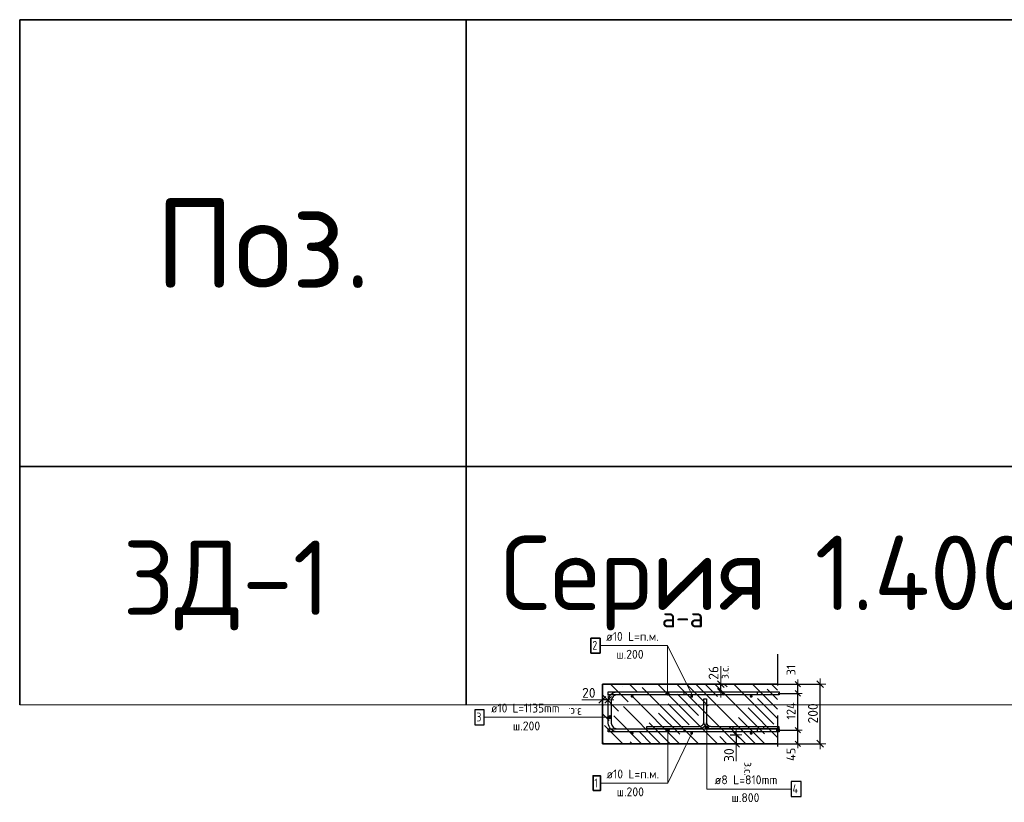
# Model space of a CAD drawing. Header units: metres. Extents: x -38 to 97, y -15 to 21.
# Tile 122 of 139: x 70.21 to 73.52, y 8.14 to 10.76. Entities that reach past the tile are written whole.
import ezdxf

# ---------------------------------------------------------------- set-up
doc = ezdxf.new("R2010")
doc.units = ezdxf.units.M
doc.header["$PDMODE"] = 65
doc.linetypes.add('______4', pattern=[0.135, 0.105, -0.03])
for name, color, linetype, lineweight in [('XR$6$Арм. стержнями верхней зоны', 180, 'Continuous', 35), ('XR$6$Арм. стержнями нижней зоны', 180, 'Continuous', 35), ('XR$6$Арм.стержн. Арматура края', 96, 'Continuous', 35), ('XR$6$Размерная линия (1)', 7, 'Continuous', 13), ('XR$6$Размерная линия_ общее', 7, 'Continuous', 13)]:
    doc.layers.add(name, color=color, linetype=linetype, lineweight=lineweight)
doc.layers.add('XR$6$Арм.стержн. Фиксатор', color=7, linetype='Continuous', lineweight=35, true_color=0x501e0f)
doc.styles.add('ISOCPEUR', font='txt')
doc.dimstyles.new('DIMSTYLE_11', dxfattribs={"dimtxt": 0.033, "dimasz": 0.0375, "dimexe": 0, "dimexo": 0, "dimgap": 0.0165, "dimtad": 2, "dimdec": 0, "dimlfac": 1000, "dimrnd": 1, "dimzin": 12, "dimdsep": 46, "dimtxsty": 'ISOCPEUR', "dimblk1": 'ALL_ML_STRICH', "dimblk2": 'ALL_ML_STRICH', "dimsah": 1, "dimcen": 0, "dimclrd": 7, "dimclre": 256, "dimclrt": 7, "dimadec": 0, "dimazin": 0, "dimtfac": 1, "dimtdec": 0, "dimtix": 1, "dimtmove": 2, "dimatfit": 3, "dimfxl": 0, "dimtzin": 0, "dimlwd": 0, "dimlwe": -3, "dimarcsym": 0})
doc.dimstyles.new('DIMSTYLE_17', dxfattribs={"dimtxt": 0.033, "dimasz": 0.0375, "dimexe": 0, "dimexo": 0, "dimgap": 0.0165, "dimtad": 2, "dimdec": 0, "dimlfac": 1000, "dimrnd": 1, "dimzin": 12, "dimdsep": 46, "dimtxsty": 'ISOCPEUR', "dimblk1": 'ALL_ML_STRICH', "dimblk2": 'ALL_ML_STRICH', "dimsah": 1, "dimcen": 0, "dimclrd": 7, "dimclre": 256, "dimclrt": 7, "dimadec": 0, "dimazin": 0, "dimtfac": 1, "dimtdec": 0, "dimtix": 1, "dimtmove": 2, "dimatfit": 3, "dimfxl": 0, "dimtvp": 1.2, "dimtzin": 0, "dimlwd": 0, "dimlwe": -3, "dimarcsym": 0})
doc.dimstyles.new('DIMSTYLE_21', dxfattribs={"dimtxt": 0.03, "dimasz": 0.03, "dimexe": 0, "dimexo": 0, "dimgap": 0.015, "dimtad": 2, "dimdec": 0, "dimlfac": 1000, "dimrnd": 1, "dimzin": 12, "dimdsep": 46, "dimtxsty": 'ISOCPEUR', "dimblk1": 'ALL_ML_STRICH', "dimblk2": 'ALL_ML_STRICH', "dimsah": 1, "dimcen": 0, "dimclrd": 7, "dimclre": 256, "dimclrt": 7, "dimadec": 0, "dimazin": 0, "dimtfac": 1, "dimtdec": 0, "dimtix": 1, "dimtmove": 2, "dimatfit": 3, "dimfxl": 0, "dimtvp": 1.2, "dimtzin": 0, "dimlwd": 0, "dimlwe": -3, "dimarcsym": 0})
doc.dimstyles.new('DIMSTYLE_22', dxfattribs={"dimtxt": 0.03, "dimasz": 0.03, "dimexe": 0, "dimexo": 0, "dimgap": 0.015, "dimtad": 2, "dimdec": 0, "dimlfac": 1000, "dimrnd": 1, "dimzin": 12, "dimdsep": 46, "dimtxsty": 'ISOCPEUR', "dimblk1": 'ALL_ML_STRICH', "dimblk2": 'ALL_ML_STRICH', "dimsah": 1, "dimcen": 0, "dimclrd": 7, "dimclre": 256, "dimclrt": 7, "dimadec": 0, "dimazin": 0, "dimtfac": 1, "dimtdec": 0, "dimtix": 1, "dimtmove": 2, "dimatfit": 3, "dimfxl": 0, "dimtzin": 0, "dimlwd": 0, "dimlwe": -3, "dimarcsym": 0})

# ---------------------------------------------------------------- blocks, each defined once
blk = doc.blocks.new('ALL_ML_STRICH')
at = {"color": 0, "linetype": 'ByBlock', "lineweight": -2}
for p, q in [((-1, 0), (0.5, 0)), ((-0.3, -0.3), (0.3, 0.3)), ((0, -0.5), (0, 0.5))]:
    blk.add_line(p, q, dxfattribs=at)
blk = doc.blocks.new('*D814')
at = {"layer": 'DEFPOINTS', "color": 7, "linetype": 'Continuous', "lineweight": 13, "transparency": 33554687}
for p in [(72.7273, 8.5319), (72.7273, 8.3319), (72.8988, 8.3319)]:
    blk.add_point(p, dxfattribs=at)
at = {"layer": 'XR$6$Размерная линия_ общее', "color": 253, "linetype": 'Continuous', "lineweight": -2, "true_color": 0xa0a0a0, "transparency": 33554687}
for p, q in [((72.7473, 8.5319), (72.8988, 8.5319)), ((72.7473, 8.3319), (72.8988, 8.3319))]:
    blk.add_line(p, q, dxfattribs=at)
at = {"layer": 'XR$6$Размерная линия_ общее', "color": 7, "linetype": 'Continuous', "lineweight": -2, "transparency": 33554687}
blk.add_line((72.8988, 8.3319), (72.8988, 8.5319), dxfattribs=at)
at = {"layer": 'XR$6$Размерная линия_ общее', "color": 7, "linetype": 'Continuous', "lineweight": 13, "transparency": 33554687, "xscale": 0.0375, "yscale": 0.0375, "zscale": 0.0375}
for p, rotation in [((72.8988, 8.5319), 90), ((72.8988, 8.3319), 270)]:
    blk.add_blockref('ALL_ML_STRICH', p, dxfattribs=dict(at, rotation=rotation))
at = {"layer": 'XR$6$Размерная линия_ общее', "color": 7, "linetype": 'Continuous', "lineweight": 13, "transparency": 33554687, "insert": (72.8748, 8.4335), "char_height": 0.033, "width": 0.099, "attachment_point": 5, "rotation": 90, "style": 'ISOCPEUR'}
blk.add_mtext('\\A1;{200}', dxfattribs=at)
blk = doc.blocks.new('*D815')
at = {"layer": 'DEFPOINTS', "color": 7, "linetype": 'Continuous', "lineweight": 13, "transparency": 33554687}
for p in [(72.5769, 8.3619), (72.6169, 8.3619), (72.5769, 8.3319)]:
    blk.add_point(p, dxfattribs=at)
at = {"layer": 'XR$6$Размерная линия_ общее', "color": 253, "linetype": 'Continuous', "lineweight": -2, "true_color": 0xa0a0a0, "transparency": 33554687}
for p, q in [((72.5969, 8.3619), (72.6169, 8.3619)), ((72.5969, 8.3319), (72.6169, 8.3319))]:
    blk.add_line(p, q, dxfattribs=at)
at = {"layer": 'XR$6$Размерная линия_ общее', "color": 7, "linetype": 'Continuous', "lineweight": -2, "transparency": 33554687}
blk.add_line((72.6169, 8.3619), (72.6169, 8.3319), dxfattribs=at)
at = {"layer": 'XR$6$Размерная линия_ общее', "color": 7, "linetype": 'Continuous', "lineweight": 13, "transparency": 33554687, "xscale": 0.0375, "yscale": 0.0375, "zscale": 0.0375}
for p, rotation in [((72.6169, 8.3619), 90), ((72.6169, 8.3319), 270)]:
    blk.add_blockref('ALL_ML_STRICH', p, dxfattribs=dict(at, rotation=rotation))
at = {"layer": 'XR$6$Размерная линия_ общее', "color": 7, "linetype": 'Continuous', "lineweight": 13, "transparency": 33554687, "insert": (72.5929, 8.2935), "char_height": 0.033, "width": 0.066, "attachment_point": 5, "rotation": 90, "style": 'ISOCPEUR'}
blk.add_mtext('\\A1;{30}', dxfattribs=at)
at = {"layer": 'XR$6$Размерная линия_ общее', "color": 7, "linetype": 'Continuous', "lineweight": 13, "transparency": 33554687, "insert": (72.6714, 8.27), "char_height": 0.027, "width": 0.00135, "attachment_point": 1, "rotation": 270, "line_spacing_factor": 0.60241, "style": 'ISOCPEUR'}
blk.add_mtext('з.с.', dxfattribs=at)
blk = doc.blocks.new('*D949')
at = {"layer": 'DEFPOINTS', "color": 7, "linetype": 'Continuous', "lineweight": 13, "transparency": 33554687}
for p in [(72.1875, 8.4786), (72.1675, 8.4386), (72.1875, 8.4436)]:
    blk.add_point(p, dxfattribs=at)
at = {"layer": 'XR$6$Размерная линия_ общее', "color": 253, "linetype": 'Continuous', "lineweight": -2, "true_color": 0xa0a0a0, "transparency": 33554687}
for p, q in [((72.1675, 8.4586), (72.1675, 8.4786)), ((72.1875, 8.4636), (72.1875, 8.4786))]:
    blk.add_line(p, q, dxfattribs=at)
at = {"layer": 'XR$6$Размерная линия_ общее', "color": 7, "linetype": 'Continuous', "lineweight": -2, "transparency": 33554687}
blk.add_line((72.1875, 8.4786), (72.1675, 8.4786), dxfattribs=at)
at = {"layer": 'XR$6$Размерная линия_ общее', "color": 7, "linetype": 'Continuous', "lineweight": 13, "transparency": 33554687, "xscale": 0.0375, "yscale": 0.0375, "zscale": 0.0375}
for p, rotation in [((72.1675, 8.4786), 180), ((72.1875, 8.4786), 360)]:
    blk.add_blockref('ALL_ML_STRICH', p, dxfattribs=dict(at, rotation=rotation))
at = {"layer": 'XR$6$Размерная линия_ общее', "color": 7, "linetype": 'Continuous', "lineweight": 13, "transparency": 33554687, "insert": (72.1221, 8.5026), "char_height": 0.033, "width": 0.066, "attachment_point": 5, "style": 'ISOCPEUR'}
blk.add_mtext('\\A1;{20}', dxfattribs=at)
at = {"layer": 'XR$6$Размерная линия_ общее', "color": 7, "linetype": 'Continuous', "lineweight": 13, "transparency": 33554687, "insert": (72.0988, 8.4245), "char_height": 0.027, "width": 0.00135, "attachment_point": 1, "rotation": 180, "line_spacing_factor": 0.60241, "style": 'ISOCPEUR'}
blk.add_mtext('з.с.', dxfattribs=at)
blk = doc.blocks.new('*D989')
at = {"layer": 'DEFPOINTS', "color": 7, "linetype": 'Continuous', "lineweight": 13, "transparency": 33554687}
for p in [(72.525, 8.5319), (72.525, 8.5059), (72.565, 8.5059)]:
    blk.add_point(p, dxfattribs=at)
at = {"layer": 'XR$6$Размерная линия_ общее', "color": 253, "linetype": 'Continuous', "lineweight": -2, "true_color": 0xa0a0a0, "transparency": 33554687}
for p, q in [((72.545, 8.5319), (72.565, 8.5319)), ((72.545, 8.5059), (72.565, 8.5059))]:
    blk.add_line(p, q, dxfattribs=at)
at = {"layer": 'XR$6$Размерная линия_ общее', "color": 7, "linetype": 'Continuous', "lineweight": -2, "transparency": 33554687}
blk.add_line((72.565, 8.5059), (72.565, 8.5319), dxfattribs=at)
at = {"layer": 'XR$6$Размерная линия_ общее', "color": 7, "linetype": 'Continuous', "lineweight": 13, "transparency": 33554687, "xscale": 0.0375, "yscale": 0.0375, "zscale": 0.0375}
for p, rotation in [((72.565, 8.5319), 90), ((72.565, 8.5059), 270)]:
    blk.add_blockref('ALL_ML_STRICH', p, dxfattribs=dict(at, rotation=rotation))
at = {"layer": 'XR$6$Размерная линия_ общее', "color": 7, "linetype": 'Continuous', "lineweight": 13, "transparency": 33554687, "insert": (72.5646, 8.5492), "char_height": 0.027, "width": 0.00135, "attachment_point": 1, "rotation": 90, "line_spacing_factor": 0.60241, "style": 'ISOCPEUR'}
blk.add_mtext('з.с.', dxfattribs=at)
at = {"layer": 'XR$6$Размерная линия_ общее', "color": 7, "linetype": 'Continuous', "lineweight": 13, "transparency": 33554687, "insert": (72.541, 8.5696), "char_height": 0.033, "width": 0.066, "attachment_point": 5, "rotation": 90, "style": 'ISOCPEUR'}
blk.add_mtext('\\A1;{26}', dxfattribs=at)
blk = doc.blocks.new('*D998')
at = {"layer": 'DEFPOINTS', "color": 7, "linetype": 'Continuous', "lineweight": 13, "transparency": 33554687}
for p in [(72.7312, 8.3769), (72.744, 8.3319), (72.8238, 8.3319)]:
    blk.add_point(p, dxfattribs=at)
at = {"layer": 'XR$6$Размерная линия (1)', "color": 9, "linetype": 'Continuous', "lineweight": -2, "true_color": 0xc7c7c7, "transparency": 33554687}
for p, q in [((72.7512, 8.3769), (72.8238, 8.3769)), ((72.764, 8.3319), (72.8238, 8.3319))]:
    blk.add_line(p, q, dxfattribs=at)
at = {"layer": 'XR$6$Размерная линия (1)', "color": 7, "linetype": 'Continuous', "lineweight": -2, "transparency": 33554687}
blk.add_line((72.8238, 8.3319), (72.8238, 8.3769), dxfattribs=at)
at = {"layer": 'XR$6$Размерная линия (1)', "color": 7, "linetype": 'Continuous', "lineweight": 13, "transparency": 33554687, "xscale": 0.03, "yscale": 0.03, "zscale": 0.03}
for p, rotation in [((72.8238, 8.3769), 90), ((72.8238, 8.3319), 270)]:
    blk.add_blockref('ALL_ML_STRICH', p, dxfattribs=dict(at, rotation=rotation))
at = {"layer": 'XR$6$Размерная линия (1)', "color": 7, "linetype": 'Continuous', "lineweight": 13, "transparency": 33554687, "insert": (72.801, 8.2961), "char_height": 0.03, "width": 0.06, "attachment_point": 5, "rotation": 90, "style": 'ISOCPEUR'}
blk.add_mtext('\\A1;{45}', dxfattribs=at)
blk = doc.blocks.new('*D999')
at = {"layer": 'DEFPOINTS', "color": 7, "linetype": 'Continuous', "lineweight": 13, "transparency": 33554687}
for p in [(72.7382, 8.5009), (72.7312, 8.3769), (72.8238, 8.3769)]:
    blk.add_point(p, dxfattribs=at)
at = {"layer": 'XR$6$Размерная линия (1)', "color": 9, "linetype": 'Continuous', "lineweight": -2, "true_color": 0xc7c7c7, "transparency": 33554687}
for p, q in [((72.7582, 8.5009), (72.8238, 8.5009)), ((72.7512, 8.3769), (72.8238, 8.3769))]:
    blk.add_line(p, q, dxfattribs=at)
at = {"layer": 'XR$6$Размерная линия (1)', "color": 7, "linetype": 'Continuous', "lineweight": -2, "transparency": 33554687}
blk.add_line((72.8238, 8.3769), (72.8238, 8.5009), dxfattribs=at)
at = {"layer": 'XR$6$Размерная линия (1)', "color": 7, "linetype": 'Continuous', "lineweight": 13, "transparency": 33554687, "xscale": 0.03, "yscale": 0.03, "zscale": 0.03}
for p, rotation in [((72.8238, 8.5009), 90), ((72.8238, 8.3769), 270)]:
    blk.add_blockref('ALL_ML_STRICH', p, dxfattribs=dict(at, rotation=rotation))
at = {"layer": 'XR$6$Размерная линия (1)', "color": 7, "linetype": 'Continuous', "lineweight": 13, "transparency": 33554687, "insert": (72.8013, 8.4419), "char_height": 0.03, "width": 0.09, "attachment_point": 5, "rotation": 90, "style": 'ISOCPEUR'}
blk.add_mtext('\\A1;{124}', dxfattribs=at)
blk = doc.blocks.new('*D1000')
at = {"layer": 'DEFPOINTS', "color": 7, "linetype": 'Continuous', "lineweight": 13, "transparency": 33554687}
for p in [(72.7203, 8.5319), (72.7382, 8.5009), (72.8238, 8.5009)]:
    blk.add_point(p, dxfattribs=at)
at = {"layer": 'XR$6$Размерная линия (1)', "color": 9, "linetype": 'Continuous', "lineweight": -2, "true_color": 0xc7c7c7, "transparency": 33554687}
for p, q in [((72.7403, 8.5319), (72.8238, 8.5319)), ((72.7582, 8.5009), (72.8238, 8.5009))]:
    blk.add_line(p, q, dxfattribs=at)
at = {"layer": 'XR$6$Размерная линия (1)', "color": 7, "linetype": 'Continuous', "lineweight": -2, "transparency": 33554687}
blk.add_line((72.8238, 8.5009), (72.8238, 8.5319), dxfattribs=at)
at = {"layer": 'XR$6$Размерная линия (1)', "color": 7, "linetype": 'Continuous', "lineweight": 13, "transparency": 33554687, "xscale": 0.03, "yscale": 0.03, "zscale": 0.03}
for p, rotation in [((72.8238, 8.5319), 90), ((72.8238, 8.5009), 270)]:
    blk.add_blockref('ALL_ML_STRICH', p, dxfattribs=dict(at, rotation=rotation))
at = {"layer": 'XR$6$Размерная линия (1)', "color": 7, "linetype": 'Continuous', "lineweight": 13, "transparency": 33554687, "insert": (72.8011, 8.5792), "char_height": 0.03, "width": 0.06, "attachment_point": 5, "rotation": 90, "style": 'ISOCPEUR'}
blk.add_mtext('\\A1;{31}', dxfattribs=at)

msp = doc.modelspace()

# ---------------------------------------------------------------- hatches: boundary and pattern name
at = {"linetype": 'Continuous', "lineweight": 13, "transparency": 33554687}
h = msp.add_hatch(dxfattribs=at)
h.set_pattern_fill('__________540', scale=0.015, style=0, pattern_type=2)
h.set_pattern_definition([(135, (0, 0), (-0.031819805, -0.031819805), [0.4, -0.05, 0, -0.05]), (135, (-0.01591, -0.01591), (-0.031819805, -0.031819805), [0.8, -0.1, 0.1, -0.1])])
h.paths.add_polyline_path([(72.1675, 8.5319), (72.1675, 8.3319), (72.7559, 8.3319), (72.7559, 8.5319)], flags=0)
at = {"layer": 'XR$6$Арм. стержнями верхней зоны', "linetype": 'Continuous', "lineweight": 13, "transparency": 33554687}
for points in [[(72.3908, 8.5037), (72.3812, 8.5037), (72.3804, 8.5009)], [(72.3908, 8.5037), (72.3804, 8.5009), (72.3916, 8.5009)], [(72.3916, 8.5009), (72.3804, 8.5009), (72.3812, 8.4981)], [(72.3888, 8.5057), (72.3832, 8.5057), (72.3812, 8.5037)], [(72.3888, 8.5057), (72.3812, 8.5037), (72.3908, 8.5037)], [(72.3916, 8.5009), (72.3812, 8.4981), (72.3908, 8.4981)], [(72.3832, 8.5057), (72.3888, 8.5057), (72.386, 8.5065)], [(72.3908, 8.4981), (72.3812, 8.4981), (72.3832, 8.496)], [(72.3908, 8.4981), (72.3832, 8.496), (72.3888, 8.496)], [(72.3888, 8.496), (72.3832, 8.496), (72.386, 8.4953)]]:
    msp.add_hatch(color=7, dxfattribs=at).paths.add_polyline_path(points)
at = {"layer": 'XR$6$Арм. стержнями верхней зоны', "linetype": 'Continuous', "lineweight": 50, "transparency": 33554687}
for points in [[(72.2725, 8.4909), (72.2721, 8.4928), (72.271, 8.4944), (72.2694, 8.4955), (72.2675, 8.4959), (72.2656, 8.4955), (72.264, 8.4944), (72.2629, 8.4928), (72.2625, 8.4909), (72.2629, 8.489), (72.264, 8.4873), (72.2656, 8.4863), (72.2675, 8.4859), (72.2694, 8.4863), (72.271, 8.4873), (72.2721, 8.489)], [(72.2725, 8.4909), (72.2721, 8.4928), (72.271, 8.4944), (72.2694, 8.4955), (72.2675, 8.4959), (72.2656, 8.4955), (72.264, 8.4944), (72.2629, 8.4928), (72.2625, 8.4909), (72.2629, 8.489), (72.264, 8.4873), (72.2656, 8.4863), (72.2675, 8.4859), (72.2694, 8.4863), (72.271, 8.4873), (72.2721, 8.489)], [(72.4725, 8.4909), (72.4721, 8.4928), (72.471, 8.4944), (72.4694, 8.4955), (72.4675, 8.4959), (72.4656, 8.4955), (72.464, 8.4944), (72.4629, 8.4928), (72.4625, 8.4909), (72.4629, 8.489), (72.464, 8.4873), (72.4656, 8.4863), (72.4675, 8.4859), (72.4694, 8.4863), (72.471, 8.4873), (72.4721, 8.489)], [(72.4725, 8.4909), (72.4721, 8.4928), (72.471, 8.4944), (72.4694, 8.4955), (72.4675, 8.4959), (72.4656, 8.4955), (72.464, 8.4944), (72.4629, 8.4928), (72.4625, 8.4909), (72.4629, 8.489), (72.464, 8.4873), (72.4656, 8.4863), (72.4675, 8.4859), (72.4694, 8.4863), (72.471, 8.4873), (72.4721, 8.489)], [(72.6725, 8.4909), (72.6721, 8.4928), (72.671, 8.4944), (72.6694, 8.4955), (72.6675, 8.4959), (72.6656, 8.4955), (72.664, 8.4944), (72.6629, 8.4928), (72.6625, 8.4909), (72.6629, 8.489), (72.664, 8.4873), (72.6656, 8.4863), (72.6675, 8.4859), (72.6694, 8.4863), (72.671, 8.4873), (72.6721, 8.489)]]:
    msp.add_hatch(color=4, dxfattribs=at).paths.add_polyline_path(points)
at = {"layer": 'XR$6$Арм. стержнями нижней зоны', "linetype": 'Continuous', "lineweight": 50, "transparency": 33554687}
for points in [[(72.2725, 8.3669), (72.2721, 8.3688), (72.271, 8.3704), (72.2694, 8.3715), (72.2675, 8.3719), (72.2656, 8.3715), (72.264, 8.3704), (72.2629, 8.3688), (72.2625, 8.3669), (72.2629, 8.365), (72.264, 8.3633), (72.2656, 8.3623), (72.2675, 8.3619), (72.2694, 8.3623), (72.271, 8.3633), (72.2721, 8.365)], [(72.2725, 8.3669), (72.2721, 8.3688), (72.271, 8.3704), (72.2694, 8.3715), (72.2675, 8.3719), (72.2656, 8.3715), (72.264, 8.3704), (72.2629, 8.3688), (72.2625, 8.3669), (72.2629, 8.365), (72.264, 8.3633), (72.2656, 8.3623), (72.2675, 8.3619), (72.2694, 8.3623), (72.271, 8.3633), (72.2721, 8.365)], [(72.4725, 8.3669), (72.4721, 8.3688), (72.471, 8.3704), (72.4694, 8.3715), (72.4675, 8.3719), (72.4656, 8.3715), (72.464, 8.3704), (72.4629, 8.3688), (72.4625, 8.3669), (72.4629, 8.365), (72.464, 8.3633), (72.4656, 8.3623), (72.4675, 8.3619), (72.4694, 8.3623), (72.471, 8.3633), (72.4721, 8.365)], [(72.4725, 8.3669), (72.4721, 8.3688), (72.471, 8.3704), (72.4694, 8.3715), (72.4675, 8.3719), (72.4656, 8.3715), (72.464, 8.3704), (72.4629, 8.3688), (72.4625, 8.3669), (72.4629, 8.365), (72.464, 8.3633), (72.4656, 8.3623), (72.4675, 8.3619), (72.4694, 8.3623), (72.471, 8.3633), (72.4721, 8.365)], [(72.6725, 8.3669), (72.6721, 8.3688), (72.671, 8.3704), (72.6694, 8.3715), (72.6675, 8.3719), (72.6656, 8.3715), (72.664, 8.3704), (72.6629, 8.3688), (72.6625, 8.3669), (72.6629, 8.365), (72.664, 8.3633), (72.6656, 8.3623), (72.6675, 8.3619), (72.6694, 8.3623), (72.671, 8.3633), (72.6721, 8.365)]]:
    msp.add_hatch(color=4, dxfattribs=at).paths.add_polyline_path(points)
at = {"layer": 'XR$6$Арм. стержнями нижней зоны', "linetype": 'Continuous', "lineweight": 13, "transparency": 33554687}
for points in [[(72.3816, 8.3769), (72.3929, 8.3769), (72.3921, 8.3797)], [(72.3816, 8.3769), (72.3921, 8.3797), (72.3824, 8.3797)], [(72.3824, 8.3741), (72.3929, 8.3769), (72.3816, 8.3769)], [(72.3824, 8.3797), (72.3921, 8.3797), (72.39, 8.3817)], [(72.3824, 8.3797), (72.39, 8.3817), (72.3844, 8.3817)], [(72.3824, 8.3741), (72.3921, 8.3741), (72.3929, 8.3769)], [(72.3844, 8.372), (72.3921, 8.3741), (72.3824, 8.3741)], [(72.3844, 8.3817), (72.39, 8.3817), (72.3872, 8.3825)], [(72.3844, 8.372), (72.39, 8.372), (72.3921, 8.3741)], [(72.39, 8.372), (72.3844, 8.372), (72.3872, 8.3713)]]:
    msp.add_hatch(color=7, dxfattribs=at).paths.add_polyline_path(points)
at = {"layer": 'XR$6$Арм.стержн. Арматура края', "linetype": 'Continuous', "lineweight": 13, "transparency": 33554687}
for points in [[(72.1877, 8.4175), (72.1877, 8.4232), (72.1869, 8.4204)], [(72.1877, 8.4232), (72.1897, 8.4155), (72.1897, 8.4252)], [(72.1877, 8.4232), (72.1877, 8.4175), (72.1897, 8.4155)], [(72.1897, 8.4252), (72.1925, 8.4147), (72.1925, 8.426)], [(72.1897, 8.4252), (72.1897, 8.4155), (72.1925, 8.4147)], [(72.1925, 8.426), (72.1925, 8.4147), (72.1953, 8.4155)], [(72.1925, 8.426), (72.1953, 8.4155), (72.1953, 8.4252)], [(72.1953, 8.4252), (72.1953, 8.4155), (72.1973, 8.4175)], [(72.1953, 8.4252), (72.1973, 8.4175), (72.1973, 8.4232)], [(72.1973, 8.4232), (72.1973, 8.4175), (72.1981, 8.4204)]]:
    msp.add_hatch(color=7, dxfattribs=at).paths.add_polyline_path(points)
at = {"layer": 'XR$6$Арм.стержн. Фиксатор', "linetype": 'Continuous', "lineweight": 13, "transparency": 33554687}
for points in [[(72.5128, 8.3859), (72.524, 8.3859), (72.5232, 8.3887)], [(72.5128, 8.3859), (72.5232, 8.3887), (72.5136, 8.3887)], [(72.5136, 8.3831), (72.524, 8.3859), (72.5128, 8.3859)], [(72.5136, 8.3887), (72.5232, 8.3887), (72.5212, 8.3907)], [(72.5136, 8.3887), (72.5212, 8.3907), (72.5156, 8.3907)], [(72.5136, 8.3831), (72.5232, 8.3831), (72.524, 8.3859)], [(72.5156, 8.381), (72.5232, 8.3831), (72.5136, 8.3831)], [(72.5156, 8.3907), (72.5212, 8.3907), (72.5184, 8.3915)], [(72.5156, 8.381), (72.5212, 8.381), (72.5232, 8.3831)], [(72.5212, 8.381), (72.5156, 8.381), (72.5184, 8.3803)]]:
    msp.add_hatch(color=7, dxfattribs=at).paths.add_polyline_path(points)

# ---------------------------------------------------------------- linework, layer by layer
at = {"color": 7, "linetype": 'Continuous', "lineweight": 35, "transparency": 33554687}
for p, q in [((70.2106, 10.7622), (88.7106, 10.7622)), ((70.2106, 10.7622), (70.2106, 9.2622)), ((70.2106, 9.2622), (70.2106, 10.7622)), ((71.7106, 10.7622), (71.7106, 9.2622)), ((88.7106, 9.2622), (70.2106, 9.2622)), ((70.2106, 9.2622), (70.2106, 8.4622)), ((71.7106, 9.2622), (71.7106, 8.4622)), ((72.1675, 8.5319), (72.1675, 8.3319)), ((72.7559, 8.5319), (72.1675, 8.5319)), ((72.1675, 8.3319), (72.7559, 8.3319))]:
    msp.add_line(p, q, dxfattribs=at)
at = {"color": 7, "linetype": 'Continuous', "lineweight": 13, "transparency": 33554687}
for p, q in [((72.4675, 8.4969), (72.386, 8.661)), ((72.565, 8.5319), (72.565, 8.5919)), ((72.1675, 8.4786), (72.0985, 8.4786)), ((70.2106, 8.4622), (88.7106, 8.4622)), ((72.4675, 8.3669), (72.3872, 8.1992)), ((72.6169, 8.3319), (72.6169, 8.2729))]:
    msp.add_line(p, q, dxfattribs=at)
at = {"color": 7, "linetype": '______4', "lineweight": 25, "transparency": 33554687}
msp.add_line((72.7559, 8.6319), (72.7559, 8.2319), dxfattribs=at)
at = {"layer": 'XR$6$Арм. стержнями верхней зоны', "color": 7, "linetype": 'Continuous', "lineweight": 13, "transparency": 33554687}
for p, q in [((72.16, 8.661), (72.386, 8.661)), ((72.386, 8.661), (72.386, 8.5009)), ((72.3804, 8.5009), (72.3804, 8.5009)), ((72.386, 8.5065), (72.386, 8.5065)), ((72.3916, 8.5009), (72.3916, 8.5009)), ((72.386, 8.4953), (72.386, 8.4953))]:
    msp.add_line(p, q, dxfattribs=at)
at = {"layer": 'XR$6$Арм. стержнями верхней зоны', "color": 7, "linetype": 'Continuous', "lineweight": 35, "transparency": 33554687}
msp.add_lwpolyline([(72.129, 8.636), (72.16, 8.636), (72.16, 8.686), (72.129, 8.686), (72.129, 8.636)], dxfattribs=at)
at = {"layer": 'XR$6$Арм. стержнями верхней зоны', "color": 4, "linetype": 'Continuous', "lineweight": 25, "transparency": 33554687}
for points in [[(72.7609, 8.4959), (72.1875, 8.4959), (72.1875, 8.5059), (72.7609, 8.5059), (72.7609, 8.4959)], [(72.7609, 8.4959), (72.1875, 8.4959), (72.1875, 8.5059), (72.7609, 8.5059), (72.7609, 8.4959)], [(72.7609, 8.4959), (72.4425, 8.4959), (72.4425, 8.5059), (72.7609, 8.5059), (72.7609, 8.4959)]]:
    msp.add_lwpolyline(points, dxfattribs=at)
at = {"layer": 'XR$6$Арм. стержнями верхней зоны', "color": 7, "linetype": 'Continuous', "lineweight": 13, "transparency": 33554687}
msp.add_circle((72.386, 8.5009), 0.00563, dxfattribs=at)
at = {"layer": 'XR$6$Арм. стержнями нижней зоны', "color": 7, "linetype": 'Continuous', "lineweight": 13, "transparency": 33554687}
for p, q in [((72.3816, 8.3769), (72.3816, 8.3769)), ((72.3872, 8.3825), (72.3872, 8.3825)), ((72.3872, 8.1992), (72.3872, 8.3769)), ((72.3872, 8.3713), (72.3872, 8.3713)), ((72.3929, 8.3769), (72.3929, 8.3769)), ((72.1612, 8.1992), (72.3872, 8.1992))]:
    msp.add_line(p, q, dxfattribs=at)
at = {"layer": 'XR$6$Арм. стержнями нижней зоны', "color": 4, "linetype": 'Continuous', "lineweight": 25, "transparency": 33554687}
for points in [[(72.7609, 8.3719), (72.1875, 8.3719), (72.1875, 8.3819), (72.7609, 8.3819), (72.7609, 8.3719)], [(72.7609, 8.3719), (72.1875, 8.3719), (72.1875, 8.3819), (72.7609, 8.3819), (72.7609, 8.3719)], [(72.7609, 8.3719), (72.4425, 8.3719), (72.4425, 8.3819), (72.7609, 8.3819), (72.7609, 8.3719)]]:
    msp.add_lwpolyline(points, dxfattribs=at)
at = {"layer": 'XR$6$Арм. стержнями нижней зоны', "color": 7, "linetype": 'Continuous', "lineweight": 35, "transparency": 33554687}
msp.add_lwpolyline([(72.1362, 8.1742), (72.1612, 8.1742), (72.1612, 8.2242), (72.1362, 8.2242), (72.1362, 8.1742)], dxfattribs=at)
at = {"layer": 'XR$6$Арм. стержнями нижней зоны', "color": 7, "linetype": 'Continuous', "lineweight": 13, "transparency": 33554687}
msp.add_circle((72.3872, 8.3769), 0.00563, dxfattribs=at)
at = {"layer": 'XR$6$Арм.стержн. Арматура края', "color": 7, "linetype": 'Continuous', "lineweight": 13, "transparency": 33554687}
for p, q in [((71.7706, 8.4204), (72.0806, 8.4204)), ((72.0806, 8.4204), (72.1925, 8.4204)), ((72.1869, 8.4204), (72.1869, 8.4204)), ((72.1925, 8.426), (72.1925, 8.426)), ((72.1925, 8.4147), (72.1925, 8.4147)), ((72.1981, 8.4204), (72.1981, 8.4204))]:
    msp.add_line(p, q, dxfattribs=at)
at = {"layer": 'XR$6$Арм.стержн. Арматура края', "color": 4, "linetype": 'Continuous', "lineweight": 25, "transparency": 33554687}
msp.add_lwpolyline([(72.6875, 8.3719), (72.2161, 8.3719), (72.2109, 8.3726), (72.2054, 8.3744), (72.2004, 8.3772), (72.1963, 8.3806), (72.1928, 8.3848), (72.19, 8.3898), (72.1882, 8.3952), (72.1875, 8.4004), (72.1875, 8.4773), (72.1882, 8.4825), (72.19, 8.488), (72.1928, 8.493), (72.1963, 8.4971), (72.2004, 8.5006), (72.2054, 8.5034), (72.2109, 8.5052), (72.2161, 8.5059), (72.6875, 8.5059), (72.6875, 8.4959), (72.2168, 8.4959), (72.2131, 8.4954), (72.2095, 8.4942), (72.2061, 8.4923), (72.2034, 8.49), (72.2011, 8.4873), (72.1992, 8.4839), (72.198, 8.4803), (72.1975, 8.4766), (72.1975, 8.4011), (72.198, 8.3975), (72.1992, 8.3938), (72.2011, 8.3905), (72.2034, 8.3877), (72.2061, 8.3855), (72.2095, 8.3836), (72.2131, 8.3824), (72.2168, 8.3819), (72.6875, 8.3819), (72.6875, 8.3719)], dxfattribs=at)
at = {"layer": 'XR$6$Арм.стержн. Арматура края', "color": 7, "linetype": 'Continuous', "lineweight": 25, "transparency": 33554687}
msp.add_lwpolyline([(71.7396, 8.3954), (71.7706, 8.3954), (71.7706, 8.4454), (71.7396, 8.4454), (71.7396, 8.3954)], dxfattribs=at)
at = {"layer": 'XR$6$Арм.стержн. Арматура края', "color": 7, "linetype": 'Continuous', "lineweight": 13, "transparency": 33554687}
msp.add_circle((72.1925, 8.4204), 0.00563, dxfattribs=at)
at = {"layer": 'XR$6$Арм.стержн. Фиксатор', "color": 7, "linetype": 'Continuous', "lineweight": 13, "transparency": 33554687}
for p, q in [((72.5128, 8.3859), (72.5128, 8.3859)), ((72.5184, 8.3915), (72.5184, 8.3915)), ((72.5184, 8.1797), (72.5184, 8.3859)), ((72.5184, 8.3803), (72.5184, 8.3803)), ((72.524, 8.3859), (72.524, 8.3859)), ((72.5184, 8.1797), (72.8014, 8.1797))]:
    msp.add_line(p, q, dxfattribs=at)
at = {"layer": 'XR$6$Арм.стержн. Фиксатор', "color": 40, "linetype": 'Continuous', "lineweight": 25, "transparency": 33554687}
for points in [[(72.7088, 8.3819), (72.5316, 8.3819), (72.5274, 8.3825), (72.5231, 8.3839), (72.5191, 8.3861), (72.5158, 8.3889), (72.513, 8.3922), (72.5108, 8.3962), (72.5093, 8.4006), (72.5088, 8.4047), (72.5088, 8.4819), (72.5168, 8.4819), (72.5168, 8.4047), (72.5162, 8.4006), (72.5147, 8.3962), (72.5125, 8.3922), (72.5097, 8.3889), (72.5064, 8.3861), (72.5024, 8.3839), (72.4981, 8.3825), (72.4939, 8.3819), (72.3168, 8.3819), (72.3168, 8.3899), (72.4933, 8.3899), (72.4963, 8.3903), (72.4992, 8.3912), (72.5019, 8.3928), (72.5041, 8.3946), (72.5059, 8.3968), (72.5074, 8.3994), (72.5083, 8.4024), (72.5088, 8.4053), (72.5088, 8.4819), (72.5168, 8.4819), (72.5168, 8.4053), (72.5172, 8.4024), (72.5181, 8.3994), (72.5196, 8.3968), (72.5214, 8.3946), (72.5236, 8.3928), (72.5263, 8.3912), (72.5292, 8.3903), (72.5322, 8.3899), (72.7088, 8.3899), (72.7088, 8.3819)], [(72.7599, 8.3819), (72.6068, 8.3819), (72.6068, 8.3899), (72.7599, 8.3899), (72.7599, 8.3819)]]:
    msp.add_lwpolyline(points, dxfattribs=at)
at = {"layer": 'XR$6$Арм.стержн. Фиксатор', "color": 7, "linetype": 'Continuous', "lineweight": 25, "transparency": 33554687}
msp.add_lwpolyline([(72.8014, 8.1547), (72.8354, 8.1547), (72.8354, 8.2047), (72.8014, 8.2047), (72.8014, 8.1547)], dxfattribs=at)
at = {"layer": 'XR$6$Арм.стержн. Фиксатор', "color": 7, "linetype": 'Continuous', "lineweight": 13, "transparency": 33554687}
msp.add_circle((72.5184, 8.3859), 0.00563, dxfattribs=at)

# ---------------------------------------------------------------- texts
at = {"color": 7, "linetype": 'Continuous', "lineweight": 35, "transparency": 33554687, "insert": (70.6662, 9.8618), "char_height": 0.3, "width": 0.873679, "attachment_point": 7, "style": 'ISOCPEUR'}
msp.add_mtext('\\A1;{\\fISOCPEUR|i0|b0;\\H0.300000;\\W1.000000;\\C7;Поз.}\\P', dxfattribs=at)
at = {"color": 7, "linetype": 'Continuous', "lineweight": 13, "transparency": 33554687, "char_height": 0.25, "attachment_point": 7, "style": 'ISOCPEUR'}
for s, insert, width in [('\\A1;{\\fISOCPEUR|i0|b0;\\H0.250000;\\W1.000000;\\C7;Серия 1.400-15 В1.120-05}\\P', (71.8262, 8.7123), 3.917284), ('\\A1;{\\fISOCPEUR|i0|b0;\\H0.250000;\\W1.000000;\\C7;ЗД-1}\\P', (70.5562, 8.7123), 0.822115)]:
    msp.add_mtext(s, dxfattribs=dict(at, insert=insert, width=width))
at = {"color": 7, "linetype": 'Continuous', "lineweight": 50, "transparency": 33554687, "insert": (72.4375, 8.756), "char_height": 0.0675, "width": 0.1863, "attachment_point": 5, "style": 'ISOCPEUR'}
msp.add_mtext('\\A1;{\\fISOCPEUR|i0|b0;\\H0.067500;\\W1.000000;\\C7;а-а}\\P', dxfattribs=at)
at = {"layer": 'XR$6$Арм. стержнями верхней зоны', "color": 7, "linetype": 'Continuous', "lineweight": 25, "transparency": 33554687, "char_height": 0.03, "attachment_point": 7, "style": 'ISOCPEUR'}
for s, insert, width in [('\\W0.94;ø10 L=п.м.', (72.18, 8.677), 0.199983), ('\\W0.78;2', (72.134, 8.647), 0.032641), ('\\W0.95;ш.200 ', (72.2145, 8.617), 0.1312)]:
    msp.add_mtext(s, dxfattribs=dict(at, insert=insert, width=width))
at = {"layer": 'XR$6$Арм. стержнями нижней зоны', "color": 7, "linetype": 'Continuous', "lineweight": 25, "transparency": 33554687, "char_height": 0.03, "attachment_point": 7, "style": 'ISOCPEUR'}
for s, insert, width in [('\\W0.94;ø10 L=п.м.', (72.1812, 8.2152), 0.199983), ('\\W0.56;1', (72.1412, 8.1852), 0.023333), ('\\W0.95;ш.200 ', (72.2157, 8.1552), 0.1312)]:
    msp.add_mtext(s, dxfattribs=dict(at, insert=insert, width=width))
at = {"layer": 'XR$6$Арм.стержн. Арматура края', "color": 7, "linetype": 'Continuous', "lineweight": 25, "transparency": 33554687, "char_height": 0.03, "attachment_point": 7, "style": 'ISOCPEUR'}
for s, insert, width in [('\\W0.92;ø10 L=1135mm ', (71.7936, 8.4364), 0.280669), ('\\W0.78;3', (71.7446, 8.4064), 0.032641), ('\\W0.95;ш.200 ', (71.8671, 8.3764), 0.1312)]:
    msp.add_mtext(s, dxfattribs=dict(at, insert=insert, width=width))
at = {"layer": 'XR$6$Арм.стержн. Фиксатор', "color": 7, "linetype": 'Continuous', "lineweight": 25, "transparency": 33554687, "char_height": 0.03, "attachment_point": 7, "style": 'ISOCPEUR'}
for s, insert, width in [('\\W0.95;ø8 L=810mm ', (72.5444, 8.1957), 0.251183), ('\\W0.80;4', (72.8064, 8.1657), 0.035983), ('\\W0.95;ш.800 ', (72.6014, 8.1357), 0.1312)]:
    msp.add_mtext(s, dxfattribs=dict(at, insert=insert, width=width))

# ---------------------------------------------------------------- dimensions: what is measured, and where the dimension line sits
at = {"layer": 'XR$6$Размерная линия (1)', "color": 7, "linetype": 'Continuous', "lineweight": 13, "transparency": 33554687}
for base, p1, p2, dimstyle, picture, middle in [((72.8238, 8.5319), (72.7582, 8.5009), (72.7403, 8.5319), 'DIMSTYLE_21', '*D1000', (72.8011, 8.5792)), ((72.8238, 8.5009), (72.7512, 8.3769), (72.7582, 8.5009), 'DIMSTYLE_22', '*D999', (72.8013, 8.4419)), ((72.8238, 8.3769), (72.764, 8.3319), (72.7512, 8.3769), 'DIMSTYLE_21', '*D998', (72.801, 8.2961))]:
    dim = msp.add_linear_dim(base=base, p1=p1, p2=p2, angle=90, dimstyle=dimstyle, override={"dimpost": '<>', "dimclrd": 7, "dimclre": 9, "dimclrt": 7, "dimlwd": 0, "dimlwe": 65533}, dxfattribs=at)
    dim.commit()
    dim.dimension.update_dxf_attribs({"geometry": picture, "text_midpoint": middle, "dimtype": 160})
at = {"layer": 'XR$6$Размерная линия_ общее', "color": 7, "linetype": 'Continuous', "lineweight": 13, "transparency": 33554687}
for base, p1, p2, angle, picture, middle in [((72.565, 8.5319), (72.545, 8.5059), (72.545, 8.5319), 90, '*D989', (72.541, 8.5696)), ((72.1675, 8.4786), (72.1875, 8.4636), (72.1675, 8.4586), 180, '*D949', (72.1221, 8.5026)), ((72.6169, 8.3319), (72.5969, 8.3619), (72.5969, 8.3319), 270, '*D815', (72.5929, 8.2935))]:
    dim = msp.add_linear_dim(base=base, p1=p1, p2=p2, angle=angle, text='<>\\Xз.с.', dimstyle='DIMSTYLE_17', override={"dimpost": '<>', "dimclrd": 7, "dimclre": 253, "dimclrt": 7, "dimlwd": 0, "dimlwe": 65533}, dxfattribs=at)
    dim.commit()
    dim.dimension.update_dxf_attribs({"geometry": picture, "text_midpoint": middle, "dimtype": 160})
dim = msp.add_linear_dim(base=(72.8988, 8.5319), p1=(72.7473, 8.3319), p2=(72.7473, 8.5319), angle=90, dimstyle='DIMSTYLE_11', override={"dimpost": '<>', "dimclrd": 7, "dimclre": 253, "dimclrt": 7, "dimlwd": 0, "dimlwe": 65533}, dxfattribs=at)
dim.commit()
dim.dimension.update_dxf_attribs({"geometry": '*D814', "text_midpoint": (72.8748, 8.4335), "dimtype": 160})

doc.saveas('drawing.dxf')
